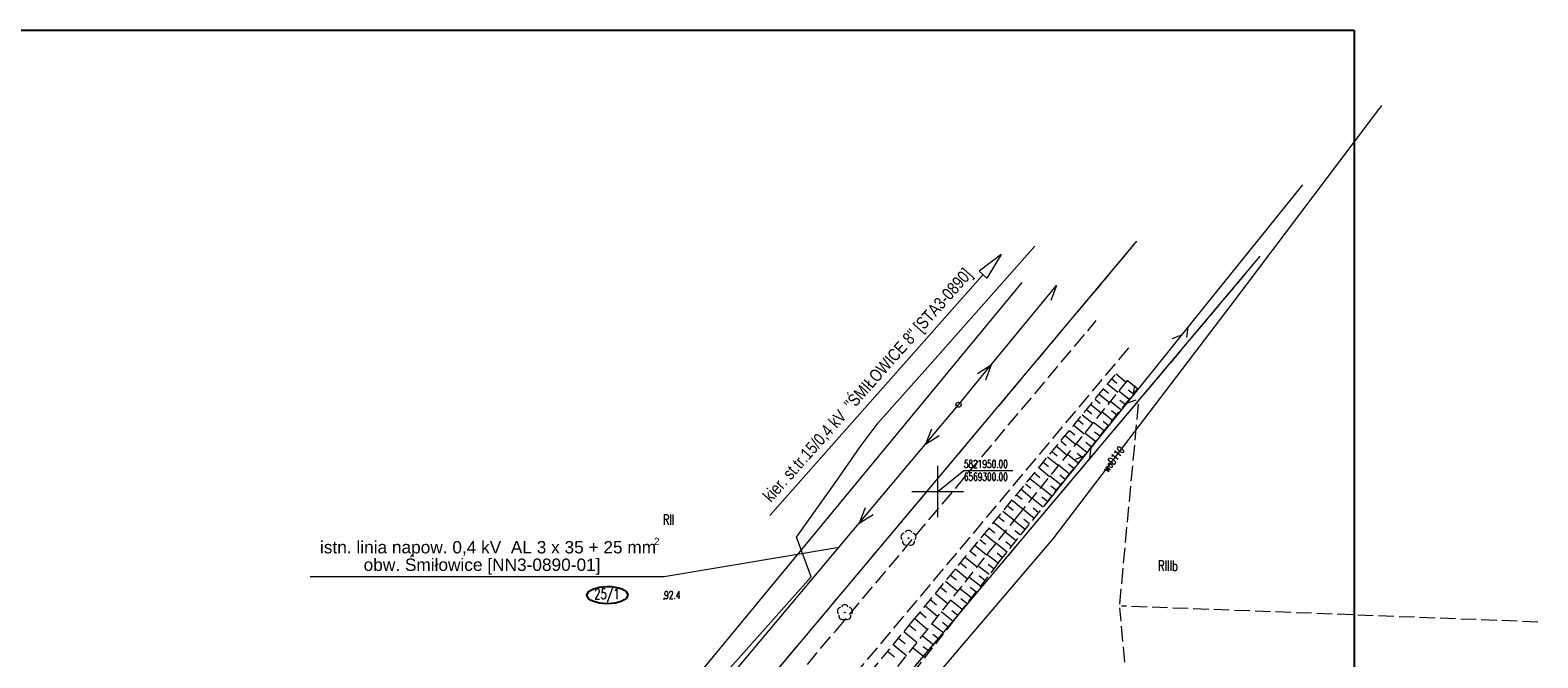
# Model space of a CAD drawing. Header units: metres. Extents: x 6569127 to 6569578, y 5821826 to 5821995.
# Tile 5 of 5: x 6569212 to 6569358, y 5821934 to 5821995. Entities that reach past the tile are written whole.
import ezdxf
from ezdxf.enums import TextEntityAlignment as Align

# ---------------------------------------------------------------- set-up
doc = ezdxf.new("R2010")
doc.units = ezdxf.units.M
doc.header["$MEASUREMENT"] = 0
for name, pattern in [('1', [0]), ('1_1', [0]), ('1_OTKJ', [2, 1.5, -0.5]), ('1_OTRK', [1.75, 1.25, -0.5]), ('1_OTRKG', [1.75, 1.25, -0.5]), ('3_SUEP_A', [0]), ('3_SUTP_A', [0]), ('3_SUWP', [0]), ('GDE', [0]), ('GUK', [2, 1.5, -0.5])]:
    doc.linetypes.add(name, pattern=pattern)
doc.layers.get('0').update_dxf_attribs({"color": 250, "linetype": 'CONTINUOUS', "lineweight": 100})
doc.layers.add('0_Tło', color=7, linetype='CONTINUOUS', true_color=0xffffff)
for name, color, linetype, lineweight in [('ARKUSZ_L_2', 7, '1', 20), ('Dzialki', 7, 'GDE', 18), ('Numery_dzialek', 7, 'CONTINUOUS', 9), ('OTK_L_0', 7, '1_OTKJ', 18), ('OTR_L_1', 7, '1_OTRK', 18), ('OTR_T_1', 7, 'CONTINUOUS', 18), ('SUEP_L_0', 1, '3_SUEP_A', 18), ('SUP_T_2', 7, 'CONTINUOUS', 18), ('SUWP_E_T_0', 5, 'CONTINUOUS', 0), ('SUWP_L_0', 5, '3_SUWP', 18), ('UXXOO_T_0', 7, 'CONTINUOUS', 15)]:
    doc.layers.add(name, color=color, linetype=linetype, lineweight=lineweight)
for name, color, linetype, lineweight, true_color in [('Kontury', 7, 'GUK', 18, 0x24bc24), ('Numery_konturow', 7, 'CONTINUOUS', 9, 0x24bc24), ('OTZ_T_0', 7, 'CONTINUOUS', 18, 0x008000), ('SUTP_L_0', 7, '3_SUTP_A', 18, 0xff9100)]:
    doc.layers.add(name, color=color, linetype=linetype, lineweight=lineweight, true_color=true_color)
doc.layers.add('OBI opis', color=10, linetype='CONTINUOUS')
doc.styles.add('Arial CE', font='arial.ttf')
doc.styles.get("Standard").update_dxf_attribs({"font": 'Simplex.SHX', "width": 0.75})
picture_1 = doc.add_image_def('image3.png', size_in_pixel=(5624, 3976))

# ---------------------------------------------------------------- blocks, each defined once
blk = doc.blocks.new('2_OTRN')
at = {"linetype": 'Continuous'}
blk.add_circle((0, 0), 0.045, dxfattribs=at)
blk = doc.blocks.new('2_OTZL')
at = {"linetype": 'Continuous'}
blk.add_circle((0, 0), 0.045, dxfattribs=at)
for centre, start, end in [((-0.36, 0.12), 102.1445, 221.86), ((0, 0.38), 30.1401, 149.8599), ((0.36, 0.12), 318.14, 77.8555), ((-0.22, -0.3), 174.1482, 293.8542), ((0.22, -0.3), 246.1458, 5.8518)]:
    blk.add_arc(centre, 0.375, start, end, dxfattribs=at)
blk = doc.blocks.new('4_SUPP')
at = {"linetype": 'Continuous'}
blk.add_circle((0, 0), 0.25, dxfattribs=at)

msp = doc.modelspace()

# ---------------------------------------------------------------- linework, layer by layer
at = {"layer": 'ARKUSZ_L_2', "linetype": '1'}
for p, q in [((6569300, 5821947.5), (6569300, 5821952.5)), ((6569297.5, 5821950), (6569302.5, 5821950))]:
    msp.add_line(p, q, dxfattribs=at)
at = {"layer": 'Dzialki'}
for p, q in [((6569260.88, 5821904.66), (6569319.36, 5821974.29)), ((6569331.3, 5821972.83), (6569273.33, 5821904.05))]:
    msp.add_line(p, q, dxfattribs=at)
at = {"layer": 'Kontury'}
for p, q in [((6569260.88, 5821904.66), (6569319.36, 5821974.29)), ((6569331.3, 5821972.83), (6569319.66, 5821959)), ((6569319.44, 5821958.74), (6569273.33, 5821904.05)), ((6569317.69, 5821939.06), (6569319.53, 5821958.7)), ((6569321.11, 5821901.57), (6569317.69, 5821938.72)), ((6569358.31, 5821937.33), (6569317.84, 5821938.88))]:
    msp.add_line(p, q, dxfattribs=at)
at = {"layer": 'OBI opis', "color": 253, "linetype": 'Continuous', "lineweight": 15}
for p, q in [((6569306.15, 5821973.02), (6569304.03, 5821971.38)), ((6569306.15, 5821973.02), (6569304.78, 5821970.71)), ((6569306.15, 5821973.02), (6569306.15, 5821973.02)), ((6569304.4, 5821971.05), (6569283.69, 5821947.68)), ((6569304.78, 5821970.71), (6569304.03, 5821971.38)), ((6569273.41, 5821941.75, 0.89), (6569290.43, 5821944.61)), ((6569239.01, 5821941.75, 0.89), (6569273.41, 5821941.75, 0.89))]:
    msp.add_line(p, q, dxfattribs=at)
at = {"layer": 'OBI opis', "color": 3}
msp.add_ellipse((6569267.9, 5821939.94), major_axis=(1.98, 0.01), ratio=0.422488, dxfattribs=at)
at = {"layer": 'OTK_L_0', "linetype": '1_OTKJ'}
for p, q in [((6569290.13, 5821936.52), (6569315.41, 5821966.6)), ((6569318.53, 5821963.94), (6569287.3, 5821926.71)), ((6569286.04, 5821931.69), (6569290.13, 5821936.52))]:
    msp.add_line(p, q, dxfattribs=at)
at = {"layer": 'OTR_L_1', "linetype": '1_OTRKG'}
for p, q in [((6569297.55, 5821937.4), (6569317.35, 5821961.46)), ((6569305.92, 5821943.09), (6569319.42, 5821959.95)), ((6569305.92, 5821943.09), (6569291.34, 5821924.38)), ((6569287.87, 5821925.65), (6569297.55, 5821937.4))]:
    msp.add_line(p, q, dxfattribs=at)
at = {"layer": 'OTR_L_1', "linetype": '1_OTRK'}
for p, q in [((6569318.42, 5821960.77), (6569307.78, 5821947.66)), ((6569318.42, 5821960.77), (6569307.78, 5821947.66)), ((6569307.78, 5821947.66), (6569291.93, 5821927.77)), ((6569307.78, 5821947.66), (6569291.93, 5821927.77))]:
    msp.add_line(p, q, dxfattribs=at)
at = {"layer": 'OTR_L_1', "linetype": '1_1'}
for p, q in [((6569316.51, 5821960.45), (6569317.5, 5821959.63)), ((6569316.92, 5821960.94), (6569317.41, 5821960.53)), ((6569317.33, 5821961.43), (6569318.31, 5821960.62)), ((6569319.42, 5821959.95), (6569318.42, 5821960.76)), ((6569315.29, 5821958.95), (6569315.79, 5821958.54)), ((6569315.7, 5821959.45), (6569316.69, 5821958.64)), ((6569316.11, 5821959.95), (6569316.6, 5821959.54)), ((6569317.8, 5821957.93), (6569316.78, 5821958.74)), ((6569318.61, 5821958.94), (6569317.6, 5821959.75)), ((6569318.21, 5821958.44), (6569317.7, 5821958.84)), ((6569319.02, 5821959.45), (6569318.51, 5821959.85)), ((6569314.05, 5821957.45), (6569315.06, 5821956.62)), ((6569314.46, 5821957.95), (6569314.97, 5821957.54)), ((6569314.88, 5821958.45), (6569315.88, 5821957.63)), ((6569316.98, 5821956.9), (6569315.95, 5821957.73)), ((6569317.39, 5821957.42), (6569316.88, 5821957.83)), ((6569312.8, 5821955.93), (6569313.31, 5821955.51)), ((6569313.22, 5821956.44), (6569314.23, 5821955.6)), ((6569313.63, 5821956.94), (6569314.14, 5821956.53)), ((6569316.16, 5821955.88), (6569315.12, 5821956.7)), ((6569315.74, 5821955.36), (6569315.23, 5821955.77)), ((6569316.57, 5821956.39), (6569316.06, 5821956.8)), ((6569311.53, 5821954.39), (6569312.56, 5821953.55)), ((6569311.96, 5821954.91), (6569312.47, 5821954.48)), ((6569312.38, 5821955.42), (6569313.4, 5821954.58)), ((6569314.49, 5821953.8), (6569313.45, 5821954.64)), ((6569315.33, 5821954.84), (6569314.29, 5821955.67)), ((6569314.91, 5821954.32), (6569314.39, 5821954.74)), ((6569310.25, 5821952.84), (6569310.77, 5821952.41)), ((6569310.68, 5821953.36), (6569311.72, 5821952.51)), ((6569311.11, 5821953.88), (6569311.62, 5821953.45)), ((6569313.65, 5821952.75), (6569312.6, 5821953.59)), ((6569314.07, 5821953.27), (6569313.55, 5821953.69)), ((6569309.4, 5821951.8), (6569309.92, 5821951.37)), ((6569309.83, 5821952.32), (6569310.87, 5821951.46)), ((6569311.95, 5821950.63), (6569310.88, 5821951.48)), ((6569312.81, 5821951.69), (6569311.74, 5821952.54)), ((6569312.38, 5821951.16), (6569311.85, 5821951.59)), ((6569313.23, 5821952.22), (6569312.7, 5821952.64)), ((6569308.1, 5821950.22), (6569309.15, 5821949.35)), ((6569308.53, 5821950.75), (6569309.06, 5821950.31)), ((6569308.96, 5821951.27), (6569310.01, 5821950.41)), ((6569311.1, 5821949.56), (6569310.02, 5821950.42)), ((6569311.53, 5821950.09), (6569310.99, 5821950.52)), ((6569306.79, 5821948.63), (6569307.32, 5821948.19)), ((6569307.22, 5821949.16), (6569308.29, 5821948.28)), ((6569307.66, 5821949.69), (6569308.19, 5821949.25)), ((6569310.23, 5821948.48), (6569309.15, 5821949.35)), ((6569309.8, 5821947.94), (6569309.26, 5821948.37)), ((6569310.67, 5821949.02), (6569310.13, 5821949.45)), ((6569305.45, 5821947), (6569306.54, 5821946.1)), ((6569305.9, 5821947.55), (6569306.44, 5821947.1)), ((6569306.34, 5821948.09), (6569307.42, 5821947.2)), ((6569308.49, 5821946.3), (6569307.39, 5821947.18)), ((6569309.36, 5821947.39), (6569308.27, 5821948.27)), ((6569308.93, 5821946.85), (6569308.38, 5821947.29)), ((6569304.54, 5821945.9), (6569305.65, 5821944.98)), ((6569305, 5821946.45), (6569305.55, 5821946)), ((6569307.61, 5821945.21), (6569306.52, 5821946.08)), ((6569308.05, 5821945.75), (6569307.5, 5821946.19)), ((6569303.15, 5821944.21), (6569303.72, 5821943.74)), ((6569303.62, 5821944.78), (6569304.74, 5821943.85)), ((6569304.08, 5821945.34), (6569304.64, 5821944.88)), ((6569306.74, 5821944.12), (6569305.65, 5821944.99)), ((6569306.3, 5821943.57), (6569305.76, 5821944.01)), ((6569307.18, 5821944.66), (6569306.63, 5821945.1)), ((6569302.2, 5821943.06), (6569302.78, 5821942.58)), ((6569302.68, 5821943.64), (6569303.82, 5821942.69)), ((6569305.01, 5821941.93), (6569303.9, 5821942.79)), ((6569305.87, 5821943.03), (6569304.77, 5821943.88)), ((6569305.44, 5821942.48), (6569304.89, 5821942.91)), ((6569300.76, 5821941.3), (6569301.94, 5821940.33)), ((6569301.24, 5821941.89), (6569301.83, 5821941.41)), ((6569301.72, 5821942.48), (6569302.89, 5821941.52)), ((6569304.14, 5821940.82), (6569303.02, 5821941.69)), ((6569304.58, 5821941.37), (6569304.02, 5821941.81)), ((6569299.77, 5821940.11), (6569300.97, 5821939.12)), ((6569300.27, 5821940.71), (6569300.86, 5821940.22)), ((6569303.27, 5821939.69), (6569302.13, 5821940.57)), ((6569303.71, 5821940.25), (6569303.14, 5821940.69)), ((6569298.27, 5821938.28), (6569298.88, 5821937.77)), ((6569298.77, 5821938.89), (6569299.99, 5821937.89)), ((6569299.27, 5821939.5), (6569299.88, 5821939)), ((6569301.48, 5821937.4), (6569300.32, 5821938.31)), ((6569302.38, 5821938.55), (6569301.23, 5821939.45)), ((6569301.93, 5821937.98), (6569301.36, 5821938.43)), ((6569302.83, 5821939.12), (6569302.25, 5821939.57)), ((6569297.24, 5821937.03), (6569297.87, 5821936.52)), ((6569297.76, 5821937.66), (6569298.99, 5821936.64)), ((6569300.58, 5821936.24), (6569299.41, 5821937.15)), ((6569301.03, 5821936.82), (6569300.45, 5821937.28)), ((6569296.2, 5821935.77), (6569296.83, 5821935.25)), ((6569296.72, 5821936.4), (6569297.98, 5821935.37)), ((6569299.66, 5821935.06), (6569298.48, 5821935.99)), ((6569300.12, 5821935.65), (6569299.53, 5821936.11)), ((6569295.14, 5821934.48), (6569295.79, 5821933.95)), ((6569295.67, 5821935.13), (6569296.95, 5821934.07)), ((6569298.74, 5821933.87), (6569297.54, 5821934.81)), ((6569299.2, 5821934.47), (6569298.6, 5821934.93))]:
    msp.add_line(p, q, dxfattribs=at)
at = {"layer": 'SUEP_L_0', "linetype": '3_SUEP_A'}
for p, q in [((6569305.19, 5821962.28), (6569311.54, 5821970.01)), ((6569311.54, 5821970.01), (6569310.98, 5821968.53)), ((6569302.02, 5821958.42), (6569305.19, 5821962.28)), ((6569303.86, 5821961.44), (6569305.19, 5821962.28)), ((6569305.19, 5821962.28), (6569304.63, 5821960.81)), ((6569298.81, 5821954.59), (6569302.02, 5821958.42)), ((6569299.39, 5821956.06), (6569298.81, 5821954.59)), ((6569292.38, 5821946.93), (6569298.81, 5821954.59)), ((6569298.81, 5821954.59), (6569300.15, 5821955.42)), ((6569292.96, 5821948.4), (6569292.38, 5821946.93)), ((6569280.38, 5821932.64), (6569292.38, 5821946.93)), ((6569292.38, 5821946.93), (6569293.72, 5821947.76))]:
    msp.add_line(p, q, dxfattribs=at)
at = {"layer": 'SUTP_L_0', "linetype": '3_SUTP_A'}
for p, q in [((6569335.43, 5821979.76), (6569326.02, 5821968.08)), ((6569299.01, 5821962.04), (6569309.42, 5821973.82)), ((6569270.88, 5821925.1), (6569308.19, 5821970.29)), ((6569326.02, 5821968.08), (6569316.62, 5821956.39)), ((6569323.67, 5821965.16), (6569322.75, 5821964.81)), ((6569324.3, 5821965.94), (6569324.16, 5821964.96)), ((6569294.22, 5821956.67), (6569299.01, 5821962.04)), ((6569319.11, 5821960.29), (6569318.97, 5821959.32)), ((6569319.26, 5821958.88), (6569318.34, 5821958.54)), ((6569292.47, 5821954.33), (6569294.22, 5821956.67)), ((6569316.62, 5821956.39), (6569312.16, 5821950.86)), ((6569290.2, 5821951.07), (6569292.47, 5821954.33)), ((6569314.89, 5821954.25), (6569314.75, 5821953.28)), ((6569314.27, 5821953.47), (6569313.34, 5821953.12)), ((6569286.27, 5821945.56), (6569290.2, 5821951.07)), ((6569312.16, 5821950.86), (6569310.4, 5821948.67)), ((6569286.69, 5821944.43), (6569286.27, 5821945.56)), ((6569287.69, 5821941.71), (6569286.69, 5821944.43)), ((6569279.05, 5821932), (6569287.69, 5821941.71))]:
    msp.add_line(p, q, dxfattribs=at)
at = {"layer": 'SUWP_L_0', "linetype": '3_SUWP'}
for p, q in [((6569343.13, 5821987.48), (6569328.49, 5821968.1)), ((6569328.49, 5821968.1), (6569311.17, 5821945.41)), ((6569311.17, 5821945.41), (6569296.23, 5821927.91))]:
    msp.add_line(p, q, dxfattribs=at)
at = {"layer": 'UXXOO_T_0', "linetype": 'Continuous'}
for p, q in [((6569300, 5821950), (6569302.54, 5821952.05)), ((6569302.54, 5821952.05), (6569307.29, 5821952.05))]:
    msp.add_line(p, q, dxfattribs=at)

# ---------------------------------------------------------------- block references
at = {"layer": 'OTR_T_1'}
msp.add_blockref('2_OTRN', (6569273.42, 5821939.57), dxfattribs=at)
at = {"layer": 'OTZ_T_0'}
for p in [(6569297.16, 5821945.47), (6569290.98, 5821938.25)]:
    msp.add_blockref('2_OTZL', p, dxfattribs=at)
at = {"layer": 'SUP_T_2'}
msp.add_blockref('4_SUPP', (6569302.02, 5821958.42), dxfattribs=at)

# ---------------------------------------------------------------- texts
at = {"layer": 'Numery_dzialek', "width": 0.7}
msp.add_text('25/1', height=1, dxfattribs=at).set_placement((6569267.86, 5821939.98), align=Align.MIDDLE)
at = {"layer": 'Numery_konturow', "width": 0.7}
for s, p in [('RII', (6569273.84, 5821947.25)), ('RIIIb', (6569322.37, 5821942.79))]:
    msp.add_text(s, height=1, dxfattribs=at).set_placement(p, align=Align.MIDDLE)
at = {"layer": 'OBI opis', "color": 251, "style": 'Arial CE', "width": 0.8}
msp.add_text('kier. st.tr.15/0,4 kV  "ŚMIŁOWICE 8" [STA3-0890]', height=1.2, rotation=48.4395, dxfattribs=at).set_placement((6569283.8, 5821948.88, 0.51))
at = {"layer": 'OBI opis', "color": 250, "style": 'Arial CE'}
for s, height, p in [('2', 0.7, (6569272.43, 5821944.8, 0.89)), ('istn. linia napow. 0,4 kV  AL 3 x 35 + 25 mm   ', 1.2, (6569239.98, 5821943.99, 0.89)), ('obw. Śmiłowice [NN3-0890-01]', 1.2, (6569244.22, 5821942.29, 0.89))]:
    msp.add_text(s, height=height, dxfattribs=at).set_placement(p)
at = {"layer": 'OTR_T_1', "lineweight": 9, "width": 0.7}
msp.add_text('92.4', height=0.75, dxfattribs=at).set_placement((6569273.42, 5821939.57))
at = {"layer": 'SUWP_E_T_0', "lineweight": 9, "width": 0.7}
msp.add_text('woD110', height=0.75, rotation=52.6418, dxfattribs=at).set_placement((6569317.07, 5821953.14), align=Align.MIDDLE)
at = {"layer": 'UXXOO_T_0', "width": 0.7}
for s, p in [('5821950.00', (6569302.54, 5821953.05)), ('6569300.00', (6569302.54, 5821951.8))]:
    msp.add_text(s, height=0.75, dxfattribs=at).set_placement(p, align=Align.TOP_LEFT)

# ---------------------------------------------------------------- pictures from other files: only their frames are drawn
at = {"layer": '0_Tło'}
image = msp.add_image(picture_1, insert=(6569130.45, 5821846.32), size_in_units=(210, 148.46), dxfattribs=at)
image.dxf.v_pixel = (-1e-07, 0.03734)
image.dxf.flags = 14

doc.saveas('drawing.dxf')
